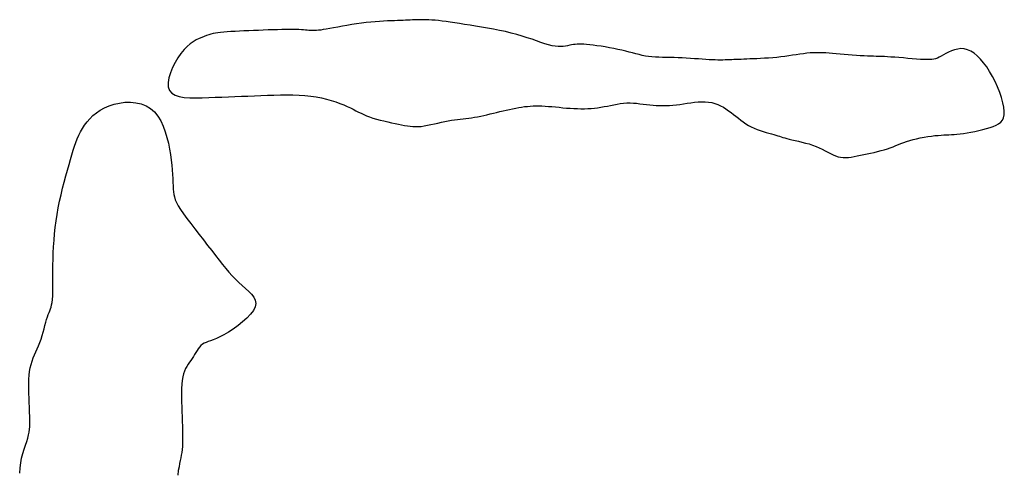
# Model space of a CAD drawing. Header units: millimetres. Extents: x 32690613 to 32693367, y 5343692 to 5344708.
# Tile 166 of 256: x 32692331 to 32692350, y 5344188 to 5344197. Entities that reach past the tile are written whole.
import ezdxf

# ---------------------------------------------------------------- set-up
doc = ezdxf.new("R2010")
doc.units = ezdxf.units.MM
doc.header["$LTSCALE"] = 20
doc.layers.add('02-DGM_HL_493.50', color=112, linetype='Continuous')

msp = doc.modelspace()

# ---------------------------------------------------------------- linework, layer by layer
at = {"layer": '02-DGM_HL_493.50', "elevation": 493.5, "flags": 128}
msp.add_lwpolyline([(32692344.74, 5344196.291), (32692344.68, 5344196.288), (32692344.625, 5344196.286), (32692344.573, 5344196.284), (32692344.525, 5344196.282), (32692344.48, 5344196.28), (32692344.436, 5344196.279), (32692344.394, 5344196.277), (32692344.352, 5344196.276), (32692344.31, 5344196.274), (32692344.268, 5344196.272), (32692344.224, 5344196.271), (32692344.178, 5344196.271), (32692344.13, 5344196.271), (32692344.078, 5344196.272), (32692344.023, 5344196.273), (32692343.963, 5344196.276), (32692343.897, 5344196.28), (32692343.828, 5344196.285), (32692343.755, 5344196.291), (32692343.679, 5344196.297), (32692343.601, 5344196.303), (32692343.522, 5344196.308), (32692343.443, 5344196.313), (32692343.365, 5344196.316), (32692343.289, 5344196.319), (32692343.213, 5344196.32), (32692343.14, 5344196.321), (32692343.068, 5344196.322), (32692342.998, 5344196.324), (32692342.93, 5344196.327), (32692342.864, 5344196.332), (32692342.8, 5344196.339), (32692342.739, 5344196.348), (32692342.678, 5344196.36), (32692342.617, 5344196.374), (32692342.557, 5344196.39), (32692342.494, 5344196.406), (32692342.429, 5344196.423), (32692342.362, 5344196.441), (32692342.289, 5344196.458), (32692342.213, 5344196.475), (32692342.133, 5344196.491), (32692342.051, 5344196.507), (32692341.969, 5344196.521), (32692341.889, 5344196.534), (32692341.811, 5344196.545), (32692341.738, 5344196.555), (32692341.672, 5344196.563), (32692341.613, 5344196.569), (32692341.56, 5344196.573), (32692341.514, 5344196.575), (32692341.472, 5344196.575), (32692341.433, 5344196.574), (32692341.396, 5344196.571), (32692341.36, 5344196.566), (32692341.324, 5344196.56), (32692341.288, 5344196.553), (32692341.249, 5344196.546), (32692341.208, 5344196.539), (32692341.164, 5344196.533), (32692341.117, 5344196.53), (32692341.066, 5344196.531), (32692341.01, 5344196.535), (32692340.95, 5344196.546), (32692340.884, 5344196.562), (32692340.813, 5344196.583), (32692340.736, 5344196.609), (32692340.654, 5344196.637), (32692340.567, 5344196.668), (32692340.475, 5344196.699), (32692340.377, 5344196.731), (32692340.274, 5344196.761), (32692340.166, 5344196.789), (32692340.055, 5344196.815), (32692339.941, 5344196.839), (32692339.825, 5344196.862), (32692339.71, 5344196.883), (32692339.596, 5344196.902), (32692339.485, 5344196.92), (32692339.378, 5344196.937), (32692339.275, 5344196.954), (32692339.178, 5344196.969), (32692339.087, 5344196.983), (32692339, 5344196.996), (32692338.919, 5344197.008), (32692338.843, 5344197.018), (32692338.772, 5344197.027), (32692338.707, 5344197.033), (32692338.647, 5344197.038), (32692338.591, 5344197.042), (32692338.539, 5344197.044), (32692338.491, 5344197.044), (32692338.445, 5344197.044), (32692338.401, 5344197.043), (32692338.359, 5344197.042), (32692338.317, 5344197.04), (32692338.276, 5344197.039), (32692338.233, 5344197.037), (32692338.189, 5344197.035), (32692338.144, 5344197.034), (32692338.096, 5344197.032), (32692338.044, 5344197.03), (32692337.989, 5344197.028), (32692337.929, 5344197.025), (32692337.864, 5344197.023), (32692337.794, 5344197.02), (32692337.72, 5344197.016), (32692337.642, 5344197.011), (32692337.56, 5344197.005), (32692337.475, 5344196.998), (32692337.387, 5344196.989), (32692337.297, 5344196.978), (32692337.205, 5344196.965), (32692337.112, 5344196.951), (32692337.02, 5344196.936), (32692336.931, 5344196.92), (32692336.845, 5344196.904), (32692336.764, 5344196.889), (32692336.689, 5344196.875), (32692336.623, 5344196.863), (32692336.565, 5344196.854), (32692336.516, 5344196.846), (32692336.473, 5344196.841), (32692336.435, 5344196.837), (32692336.402, 5344196.835), (32692336.372, 5344196.835), (32692336.343, 5344196.836), (32692336.315, 5344196.837), (32692336.287, 5344196.84), (32692336.256, 5344196.842), (32692336.223, 5344196.846), (32692336.187, 5344196.849), (32692336.146, 5344196.852), (32692336.1, 5344196.855), (32692336.048, 5344196.857), (32692335.989, 5344196.858), (32692335.923, 5344196.858), (32692335.85, 5344196.857), (32692335.771, 5344196.856), (32692335.687, 5344196.853), (32692335.599, 5344196.85), (32692335.509, 5344196.847), (32692335.416, 5344196.844), (32692335.323, 5344196.84), (32692335.229, 5344196.836), (32692335.137, 5344196.833), (32692335.046, 5344196.829), (32692334.959, 5344196.825), (32692334.875, 5344196.821), (32692334.796, 5344196.816), (32692334.723, 5344196.811), (32692334.657, 5344196.806), (32692334.598, 5344196.8), (32692334.546, 5344196.793), (32692334.499, 5344196.786), (32692334.455, 5344196.777), (32692334.413, 5344196.767), (32692334.372, 5344196.755), (32692334.329, 5344196.741), (32692334.285, 5344196.724), (32692334.237, 5344196.706), (32692334.186, 5344196.683), (32692334.131, 5344196.655), (32692334.075, 5344196.621), (32692334.017, 5344196.58), (32692333.958, 5344196.53), (32692333.899, 5344196.47), (32692333.839, 5344196.398), (32692333.78, 5344196.315), (32692333.725, 5344196.224), (32692333.675, 5344196.126), (32692333.635, 5344196.028), (32692333.606, 5344195.931), (32692333.591, 5344195.84), (32692333.594, 5344195.758), (32692333.616, 5344195.689), (32692333.661, 5344195.636), (32692333.726, 5344195.597), (32692333.807, 5344195.571), (32692333.903, 5344195.555), (32692334.011, 5344195.547), (32692334.126, 5344195.545), (32692334.248, 5344195.547), (32692334.372, 5344195.552), (32692334.497, 5344195.557), (32692334.622, 5344195.562), (32692334.747, 5344195.567), (32692334.872, 5344195.572), (32692334.997, 5344195.576), (32692335.122, 5344195.581), (32692335.247, 5344195.586), (32692335.372, 5344195.591), (32692335.496, 5344195.596), (32692335.621, 5344195.6), (32692335.744, 5344195.603), (32692335.866, 5344195.604), (32692335.985, 5344195.603), (32692336.102, 5344195.599), (32692336.215, 5344195.592), (32692336.325, 5344195.581), (32692336.431, 5344195.565), (32692336.532, 5344195.545), (32692336.628, 5344195.522), (32692336.719, 5344195.496), (32692336.804, 5344195.469), (32692336.884, 5344195.44), (32692336.957, 5344195.411), (32692337.024, 5344195.382), (32692337.085, 5344195.353), (32692337.14, 5344195.326), (32692337.192, 5344195.299), (32692337.242, 5344195.273), (32692337.291, 5344195.249), (32692337.342, 5344195.225), (32692337.395, 5344195.202), (32692337.453, 5344195.18), (32692337.516, 5344195.159), (32692337.584, 5344195.139), (32692337.654, 5344195.12), (32692337.727, 5344195.102), (32692337.8, 5344195.085), (32692337.871, 5344195.069), (32692337.941, 5344195.054), (32692338.006, 5344195.041), (32692338.067, 5344195.028), (32692338.123, 5344195.017), (32692338.177, 5344195.008), (32692338.229, 5344195), (32692338.28, 5344194.996), (32692338.332, 5344194.994), (32692338.385, 5344194.995), (32692338.442, 5344194.999), (32692338.502, 5344195.008), (32692338.565, 5344195.019), (32692338.63, 5344195.032), (32692338.697, 5344195.047), (32692338.764, 5344195.063), (32692338.831, 5344195.078), (32692338.897, 5344195.093), (32692338.96, 5344195.106), (32692339.021, 5344195.116), (32692339.079, 5344195.125), (32692339.135, 5344195.132), (32692339.19, 5344195.139), (32692339.244, 5344195.145), (32692339.298, 5344195.151), (32692339.353, 5344195.157), (32692339.408, 5344195.165), (32692339.465, 5344195.174), (32692339.523, 5344195.185), (32692339.582, 5344195.197), (32692339.642, 5344195.21), (32692339.703, 5344195.223), (32692339.764, 5344195.238), (32692339.826, 5344195.252), (32692339.888, 5344195.267), (32692339.95, 5344195.282), (32692340.011, 5344195.297), (32692340.073, 5344195.311), (32692340.134, 5344195.325), (32692340.194, 5344195.338), (32692340.253, 5344195.349), (32692340.311, 5344195.36), (32692340.367, 5344195.369), (32692340.423, 5344195.377), (32692340.477, 5344195.383), (32692340.531, 5344195.387), (32692340.586, 5344195.39), (32692340.641, 5344195.392), (32692340.697, 5344195.392), (32692340.756, 5344195.39), (32692340.817, 5344195.387), (32692340.881, 5344195.382), (32692340.948, 5344195.377), (32692341.017, 5344195.371), (32692341.087, 5344195.364), (32692341.158, 5344195.357), (32692341.229, 5344195.351), (32692341.3, 5344195.346), (32692341.369, 5344195.342), (32692341.437, 5344195.339), (32692341.504, 5344195.338), (32692341.57, 5344195.338), (32692341.634, 5344195.34), (32692341.698, 5344195.344), (32692341.761, 5344195.349), (32692341.823, 5344195.357), (32692341.885, 5344195.366), (32692341.948, 5344195.377), (32692342.01, 5344195.389), (32692342.072, 5344195.402), (32692342.134, 5344195.415), (32692342.196, 5344195.426), (32692342.258, 5344195.436), (32692342.32, 5344195.444), (32692342.383, 5344195.448), (32692342.445, 5344195.449), (32692342.508, 5344195.446), (32692342.57, 5344195.441), (32692342.633, 5344195.434), (32692342.696, 5344195.427), (32692342.759, 5344195.419), (32692342.822, 5344195.411), (32692342.885, 5344195.405), (32692342.947, 5344195.401), (32692343.01, 5344195.398), (32692343.073, 5344195.398), (32692343.137, 5344195.399), (32692343.202, 5344195.402), (32692343.267, 5344195.407), (32692343.333, 5344195.413), (32692343.401, 5344195.421), (32692343.47, 5344195.431), (32692343.54, 5344195.441), (32692343.611, 5344195.451), (32692343.681, 5344195.46), (32692343.751, 5344195.467), (32692343.819, 5344195.47), (32692343.886, 5344195.47), (32692343.95, 5344195.465), (32692344.011, 5344195.454), (32692344.07, 5344195.438), (32692344.126, 5344195.417), (32692344.181, 5344195.392), (32692344.233, 5344195.364), (32692344.283, 5344195.333), (32692344.332, 5344195.3), (32692344.38, 5344195.265), (32692344.427, 5344195.229), (32692344.473, 5344195.192), (32692344.52, 5344195.155), (32692344.566, 5344195.119), (32692344.614, 5344195.084), (32692344.663, 5344195.05), (32692344.714, 5344195.018), (32692344.767, 5344194.989), (32692344.823, 5344194.963), (32692344.881, 5344194.94), (32692344.939, 5344194.919), (32692344.997, 5344194.9), (32692345.054, 5344194.883), (32692345.107, 5344194.868), (32692345.157, 5344194.855), (32692345.202, 5344194.842), (32692345.241, 5344194.83), (32692345.277, 5344194.819), (32692345.309, 5344194.808), (32692345.341, 5344194.797), (32692345.374, 5344194.787), (32692345.409, 5344194.776), (32692345.449, 5344194.765), (32692345.494, 5344194.753), (32692345.547, 5344194.741), (32692345.606, 5344194.728), (32692345.67, 5344194.713), (32692345.737, 5344194.697), (32692345.806, 5344194.68), (32692345.875, 5344194.661), (32692345.943, 5344194.639), (32692346.009, 5344194.615), (32692346.07, 5344194.589), (32692346.128, 5344194.56), (32692346.183, 5344194.532), (32692346.236, 5344194.504), (32692346.286, 5344194.477), (32692346.335, 5344194.453), (32692346.384, 5344194.433), (32692346.432, 5344194.417), (32692346.48, 5344194.407), (32692346.53, 5344194.402), (32692346.58, 5344194.401), (32692346.631, 5344194.405), (32692346.685, 5344194.411), (32692346.74, 5344194.421), (32692346.798, 5344194.432), (32692346.859, 5344194.444), (32692346.922, 5344194.457), (32692346.988, 5344194.471), (32692347.054, 5344194.486), (32692347.122, 5344194.501), (32692347.188, 5344194.517), (32692347.254, 5344194.534), (32692347.317, 5344194.552), (32692347.376, 5344194.57), (32692347.432, 5344194.589), (32692347.485, 5344194.609), (32692347.536, 5344194.63), (32692347.586, 5344194.65), (32692347.636, 5344194.671), (32692347.689, 5344194.691), (32692347.744, 5344194.71), (32692347.804, 5344194.729), (32692347.868, 5344194.746), (32692347.936, 5344194.762), (32692348.007, 5344194.777), (32692348.078, 5344194.791), (32692348.15, 5344194.802), (32692348.219, 5344194.813), (32692348.286, 5344194.821), (32692348.348, 5344194.827), (32692348.405, 5344194.832), (32692348.457, 5344194.834), (32692348.507, 5344194.836), (32692348.555, 5344194.838), (32692348.604, 5344194.84), (32692348.654, 5344194.843), (32692348.709, 5344194.847), (32692348.768, 5344194.854), (32692348.833, 5344194.863), (32692348.903, 5344194.874), (32692348.977, 5344194.887), (32692349.053, 5344194.903), (32692349.129, 5344194.92), (32692349.203, 5344194.938), (32692349.275, 5344194.957), (32692349.343, 5344194.977), (32692349.404, 5344194.998), (32692349.459, 5344195.021), (32692349.507, 5344195.048), (32692349.547, 5344195.079), (32692349.579, 5344195.117), (32692349.601, 5344195.163), (32692349.614, 5344195.219), (32692349.617, 5344195.286), (32692349.609, 5344195.365), (32692349.591, 5344195.453), (32692349.564, 5344195.55), (32692349.529, 5344195.651), (32692349.488, 5344195.754), (32692349.442, 5344195.858), (32692349.391, 5344195.958), (32692349.336, 5344196.053), (32692349.28, 5344196.141), (32692349.221, 5344196.22), (32692349.161, 5344196.29), (32692349.099, 5344196.35), (32692349.036, 5344196.401), (32692348.973, 5344196.44), (32692348.91, 5344196.468), (32692348.847, 5344196.484), (32692348.784, 5344196.489), (32692348.723, 5344196.482), (32692348.663, 5344196.468), (32692348.605, 5344196.447), (32692348.55, 5344196.423), (32692348.499, 5344196.396), (32692348.451, 5344196.369), (32692348.408, 5344196.345), (32692348.369, 5344196.325), (32692348.334, 5344196.308), (32692348.299, 5344196.296), (32692348.264, 5344196.287), (32692348.226, 5344196.281), (32692348.184, 5344196.278), (32692348.134, 5344196.278), (32692348.077, 5344196.28), (32692348.009, 5344196.283), (32692347.934, 5344196.289), (32692347.852, 5344196.295), (32692347.768, 5344196.302), (32692347.682, 5344196.31), (32692347.598, 5344196.317), (32692347.517, 5344196.323), (32692347.443, 5344196.329), (32692347.377, 5344196.333), (32692347.318, 5344196.336), (32692347.263, 5344196.338), (32692347.211, 5344196.339), (32692347.16, 5344196.34), (32692347.108, 5344196.342), (32692347.054, 5344196.343), (32692346.994, 5344196.346), (32692346.928, 5344196.35), (32692346.857, 5344196.354), (32692346.782, 5344196.36), (32692346.704, 5344196.366), (32692346.625, 5344196.372), (32692346.547, 5344196.378), (32692346.47, 5344196.385), (32692346.396, 5344196.391), (32692346.327, 5344196.397), (32692346.261, 5344196.402), (32692346.198, 5344196.407), (32692346.137, 5344196.41), (32692346.077, 5344196.412), (32692346.017, 5344196.412), (32692345.957, 5344196.41), (32692345.895, 5344196.406), (32692345.832, 5344196.4), (32692345.767, 5344196.392), (32692345.699, 5344196.382), (32692345.63, 5344196.372), (32692345.559, 5344196.361), (32692345.486, 5344196.35), (32692345.411, 5344196.339), (32692345.335, 5344196.33), (32692345.257, 5344196.322), (32692345.178, 5344196.314), (32692345.1, 5344196.309), (32692345.023, 5344196.304), (32692344.947, 5344196.3), (32692344.875, 5344196.296), (32692344.805, 5344196.293)], close=True, dxfattribs=at)
msp.add_lwpolyline([(32692330.748, 5344188.349), (32692330.754, 5344188.451), (32692330.767, 5344188.548), (32692330.785, 5344188.64), (32692330.808, 5344188.727), (32692330.833, 5344188.809), (32692330.858, 5344188.885), (32692330.882, 5344188.957), (32692330.902, 5344189.023), (32692330.918, 5344189.083), (32692330.93, 5344189.139), (32692330.938, 5344189.191), (32692330.943, 5344189.24), (32692330.945, 5344189.285), (32692330.945, 5344189.329), (32692330.944, 5344189.372), (32692330.943, 5344189.413), (32692330.941, 5344189.455), (32692330.939, 5344189.498), (32692330.938, 5344189.541), (32692330.936, 5344189.587), (32692330.934, 5344189.635), (32692330.932, 5344189.687), (32692330.93, 5344189.742), (32692330.928, 5344189.802), (32692330.925, 5344189.867), (32692330.923, 5344189.936), (32692330.922, 5344190.008), (32692330.922, 5344190.081), (32692330.925, 5344190.155), (32692330.93, 5344190.229), (32692330.938, 5344190.301), (32692330.95, 5344190.37), (32692330.966, 5344190.435), (32692330.986, 5344190.498), (32692331.008, 5344190.558), (32692331.032, 5344190.616), (32692331.058, 5344190.675), (32692331.084, 5344190.733), (32692331.109, 5344190.793), (32692331.134, 5344190.855), (32692331.157, 5344190.92), (32692331.177, 5344190.987), (32692331.197, 5344191.054), (32692331.215, 5344191.12), (32692331.232, 5344191.184), (32692331.249, 5344191.244), (32692331.264, 5344191.299), (32692331.28, 5344191.349), (32692331.295, 5344191.392), (32692331.31, 5344191.429), (32692331.324, 5344191.464), (32692331.338, 5344191.499), (32692331.35, 5344191.535), (32692331.36, 5344191.577), (32692331.369, 5344191.625), (32692331.375, 5344191.682), (32692331.38, 5344191.75), (32692331.382, 5344191.829), (32692331.383, 5344191.917), (32692331.383, 5344192.013), (32692331.383, 5344192.116), (32692331.383, 5344192.225), (32692331.385, 5344192.338), (32692331.387, 5344192.454), (32692331.391, 5344192.572), (32692331.397, 5344192.692), (32692331.406, 5344192.814), (32692331.417, 5344192.937), (32692331.43, 5344193.061), (32692331.446, 5344193.186), (32692331.465, 5344193.312), (32692331.487, 5344193.438), (32692331.513, 5344193.564), (32692331.541, 5344193.689), (32692331.57, 5344193.812), (32692331.601, 5344193.932), (32692331.632, 5344194.049), (32692331.664, 5344194.16), (32692331.694, 5344194.266), (32692331.722, 5344194.364), (32692331.749, 5344194.455), (32692331.774, 5344194.54), (32692331.799, 5344194.618), (32692331.824, 5344194.691), (32692331.851, 5344194.761), (32692331.88, 5344194.828), (32692331.913, 5344194.893), (32692331.949, 5344194.957), (32692331.991, 5344195.021), (32692332.039, 5344195.084), (32692332.092, 5344195.146), (32692332.152, 5344195.205), (32692332.218, 5344195.26), (32692332.291, 5344195.31), (32692332.372, 5344195.355), (32692332.46, 5344195.394), (32692332.557, 5344195.425), (32692332.658, 5344195.447), (32692332.764, 5344195.46), (32692332.87, 5344195.462), (32692332.974, 5344195.452), (32692333.075, 5344195.43), (32692333.169, 5344195.393), (32692333.255, 5344195.342), (32692333.33, 5344195.275), (32692333.395, 5344195.194), (32692333.45, 5344195.102), (32692333.497, 5344195.002), (32692333.537, 5344194.895), (32692333.57, 5344194.785), (32692333.597, 5344194.674), (32692333.619, 5344194.563), (32692333.637, 5344194.457), (32692333.651, 5344194.354), (32692333.662, 5344194.257), (32692333.671, 5344194.164), (32692333.677, 5344194.078), (32692333.682, 5344193.997), (32692333.685, 5344193.924), (32692333.688, 5344193.857), (32692333.691, 5344193.798), (32692333.694, 5344193.745), (32692333.701, 5344193.694), (32692333.712, 5344193.645), (32692333.729, 5344193.593), (32692333.753, 5344193.537), (32692333.787, 5344193.475), (32692333.831, 5344193.404), (32692333.886, 5344193.323), (32692333.952, 5344193.232), (32692334.025, 5344193.135), (32692334.104, 5344193.032), (32692334.186, 5344192.927), (32692334.269, 5344192.822), (32692334.35, 5344192.718), (32692334.429, 5344192.619), (32692334.502, 5344192.524), (32692334.57, 5344192.436), (32692334.635, 5344192.353), (32692334.697, 5344192.275), (32692334.759, 5344192.201), (32692334.819, 5344192.132), (32692334.881, 5344192.067), (32692334.945, 5344192.005), (32692335.01, 5344191.946), (32692335.076, 5344191.89), (32692335.137, 5344191.835), (32692335.191, 5344191.78), (32692335.234, 5344191.724), (32692335.263, 5344191.666), (32692335.274, 5344191.604), (32692335.263, 5344191.539), (32692335.229, 5344191.469), (32692335.174, 5344191.396), (32692335.104, 5344191.322), (32692335.021, 5344191.249), (32692334.932, 5344191.179), (32692334.839, 5344191.113), (32692334.747, 5344191.054), (32692334.661, 5344191.004), (32692334.584, 5344190.964), (32692334.517, 5344190.933), (32692334.457, 5344190.909), (32692334.405, 5344190.89), (32692334.359, 5344190.874), (32692334.319, 5344190.858), (32692334.283, 5344190.841), (32692334.251, 5344190.821), (32692334.222, 5344190.797), (32692334.196, 5344190.768), (32692334.17, 5344190.736), (32692334.147, 5344190.701), (32692334.124, 5344190.664), (32692334.101, 5344190.626), (32692334.078, 5344190.588), (32692334.054, 5344190.55), (32692334.028, 5344190.513), (32692334.003, 5344190.476), (32692333.977, 5344190.438), (32692333.952, 5344190.398), (32692333.928, 5344190.355), (32692333.907, 5344190.307), (32692333.888, 5344190.255), (32692333.873, 5344190.195), (32692333.862, 5344190.128), (32692333.854, 5344190.055), (32692333.85, 5344189.976), (32692333.848, 5344189.892), (32692333.849, 5344189.804), (32692333.851, 5344189.713), (32692333.854, 5344189.621), (32692333.857, 5344189.527), (32692333.861, 5344189.434), (32692333.864, 5344189.341), (32692333.867, 5344189.251), (32692333.869, 5344189.163), (32692333.87, 5344189.079), (32692333.87, 5344189), (32692333.869, 5344188.927), (32692333.865, 5344188.86), (32692333.86, 5344188.801), (32692333.853, 5344188.747), (32692333.845, 5344188.696), (32692333.835, 5344188.646), (32692333.824, 5344188.593), (32692333.813, 5344188.536), (32692333.801, 5344188.472), (32692333.788, 5344188.399), (32692333.776, 5344188.314)], dxfattribs=at)

doc.saveas('drawing.dxf')
